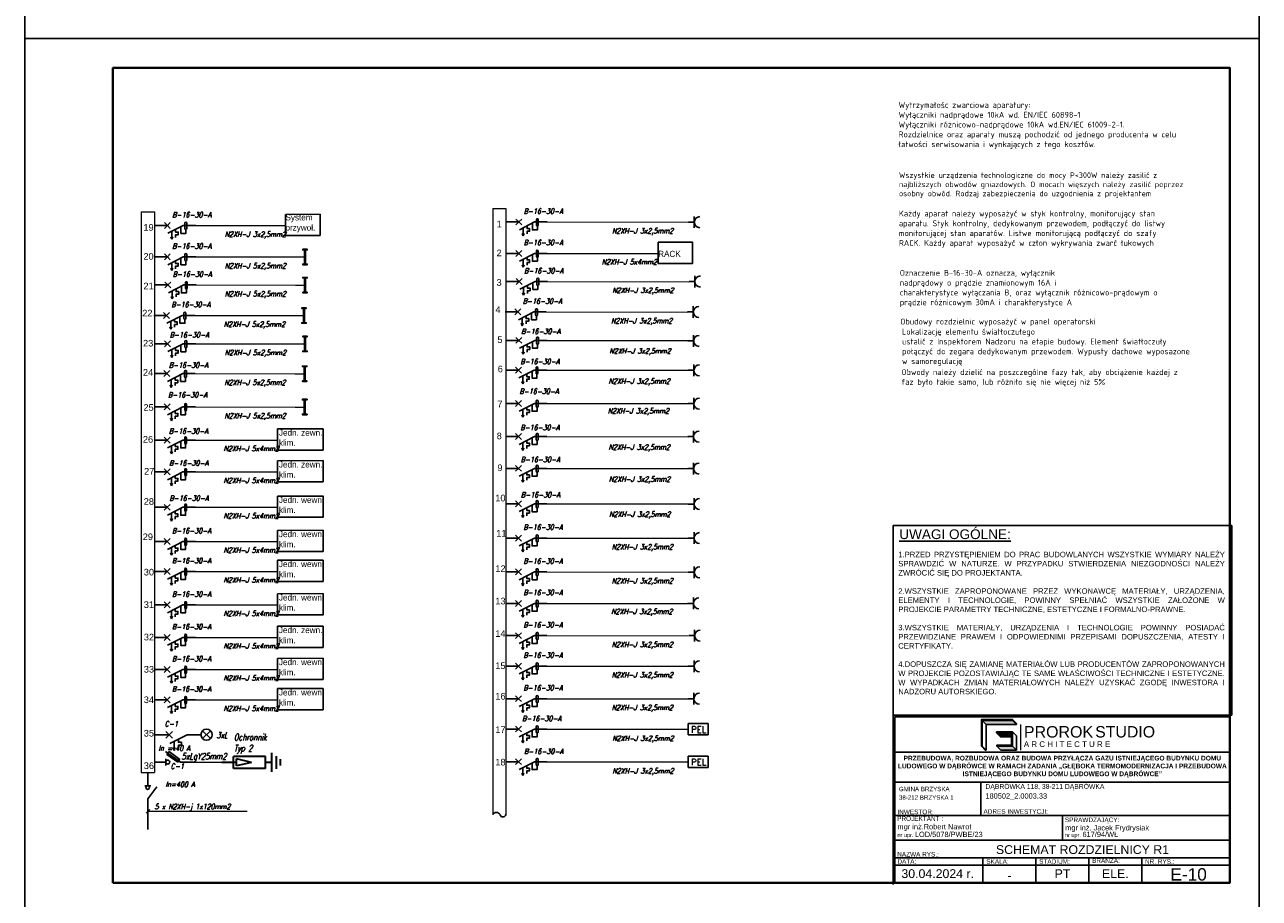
# Model space of a CAD drawing. Header units: millimetres. Extents: x 22250 to 51280, y -5012 to 7692.
# Tile 2 of 183: x 22250 to 24350, y 4745 to 6230. Entities that reach past the tile are written whole.
import ezdxf

# ---------------------------------------------------------------- set-up
doc = ezdxf.new("R2010")
doc.units = ezdxf.units.MM
for name, color, linetype in [('-RAMKI', 250, 'Continuous'), ('E_Gniazda', 1, 'Continuous'), ('E_opisy_k', 94, 'Continuous'), ('E_Wlaczniki', 3, 'Continuous'), ('el - r opisy', 100, 'Continuous'), ('el - r schemat', 7, 'Continuous'), ('el - rozdzielnice schemat', 7, 'Continuous')]:
    doc.layers.add(name, color=color, linetype=linetype)
doc.layers.add('1', color=7, linetype='Continuous', lineweight=25)
doc.styles.add('CGothic', font='GOTHIC.TTF')
doc.styles.add('el', font='simplex.shx', dxfattribs={"width": 0.75, "oblique": 15})
doc.styles.add('romans', font='romans.shx')
doc.styles.add('simplex', font='isocpeur.ttf')
doc.styles.get("Standard").update_dxf_attribs({"font": 'arial.ttf'})
doc.styles.add('UNIFORM 1_100', font='GOTHIC.TTF', dxfattribs={"height": 15})

# ---------------------------------------------------------------- blocks, each defined once
blk = doc.blocks.new('el - wylacznik roznicowonadpradowy')
at = {"ltscale": 0.005}
for p, q in [((0, 0), (47.7, 0)), ((49.8, -29.5), (107.7, 0)), ((107.7, 0), (154.9, 0)), ((64.3, -52.1), (60.4, -42.9)), ((64.3, -52.1), (64.3, -22.1)), ((64.3, -52.1), (68.1, -42.9))]:
    blk.add_line(p, q, dxfattribs=at)
for points in [[(36.6, -11.1), (47.7, 0), (58.8, 11.1)], [(58.8, -11.1), (47.7, 0), (36.6, 11.1)], [(78.8, -44.8), (78.8, -34.8), (88.8, -34.8), (88.8, -24.8), (78.8, -24.8), (78.8, -14.8)]]:
    blk.add_lwpolyline(points, dxfattribs=at)
blk.add_lwpolyline([(121.4, 9.1), (121.4, -1.3), (121.4, -11.6, -0.921678), (114.1, -11), (114.1, -1.3), (114.1, 8.5, -0.921678)], format="xyb", close=True)
blk.add_lwpolyline([(99.1, -4.4), (99.1, -29.8), (117.8, -29.8), (117.8, -14.7)])
blk = doc.blocks.new('REGINA_gw')
for p, q in [((0, 0), (21.4, 0)), ((21.4, 0), (21.4, 21.4)), ((21.4, 0), (21.4, -21.4))]:
    blk.add_line(p, q)
blk.add_arc((41.7, 0), 20.3, 90, 270)
at = {"style": 'romans'}
for tag, p, flags in [('PRODUCENT', (74.5, 88.8), 9), ('SERIA', (74.5, 63.3), 9), ('NAZWA', (74.5, 39.5), 9), ('PODZESPOL_NR_KAT1', (74.5, 18.3), 11), ('PODZESPOL_NR_KAT2', (74.5, -4.5), 11)]:
    blk.add_attdef(tag, p, '', height=15, dxfattribs=dict(at, flags=flags))
blk = doc.blocks.new('*U942')
for p, q in [((-1, 5.26), (-1, 1)), ((-1, 3), (-1, 4))]:
    blk.add_line(p, q)
blk.add_lwpolyline([(-42, 0), (0, 0), (0, 29.7), (-42, 29.7)], close=True)
at = {"lineweight": 40}
blk.add_lwpolyline([(-39, 1), (-1, 1), (-1, 28.7), (-39, 28.7)], close=True, dxfattribs=at)
blk = doc.blocks.new('LOGO_PROROK')
h = blk.add_hatch(color=256)
h.dxf.hatch_style = 1
h.paths.add_polyline_path([(302, 572), (302, 588), (35, 588), (35, 121), (52, 121), (52, 572)])
h = blk.add_hatch(color=117)
h.dxf.hatch_style = 1
h.paths.add_polyline_path([(52, 572), (122, 502), (388, 502), (318, 572)])
h = blk.add_hatch(color=256)
h.dxf.hatch_style = 1
h.paths.add_polyline_path([(302, 588), (302, 572), (318, 572), (585, 572), (585, 588)])
h.paths.add_polyline_path([(585, 121), (585, 369), (302, 369), (302, 352), (568, 352), (568, 137), (310, 137), (310, 121)])
h = blk.add_hatch(color=117)
h.dxf.hatch_style = 1
h.paths.add_polyline_path([(318, 572), (388, 502), (655, 502), (585, 572)])
h = blk.add_hatch(color=256)
h.dxf.hatch_style = 1
h.paths.add_polyline_path([(585, 588), (585, 572), (655, 502), (655, 518)])
h = blk.add_hatch(color=117)
h.dxf.hatch_style = 1
h.paths.add_polyline_path([(568, 352), (302, 352), (372, 282), (568, 282)])
h = blk.add_hatch(color=117)
h.dxf.hatch_style = 1
h.paths.add_polyline_path([(52, 121), (35, 121), (105, 51), (122, 51)])
h = blk.add_hatch(color=117)
h.dxf.hatch_style = 1
h.paths.add_polyline_path([(655, 51), (585, 121), (310, 121), (380, 51)])
for p, q in [((52, 572), (122, 502)), ((122, 502), (388, 502)), ((122, 502), (122, 51)), ((302, 572), (302, 588)), ((388, 502), (655, 502)), ((585, 588), (655, 518)), ((585, 572), (655, 502)), ((655, 502), (655, 518)), ((302, 369), (302, 352)), ((459, 369), (302, 369)), ((302, 352), (372, 282)), ((459, 352), (302, 352)), ((372, 282), (568, 282)), ((585, 369), (655, 299)), ((655, 51), (655, 299)), ((35, 121), (105, 51)), ((52, 121), (122, 51)), ((122, 51), (105, 51)), ((310, 121), (380, 51)), ((380, 51), (655, 51)), ((585, 121), (655, 51))]:
    blk.add_line(p, q)
at = {"lineweight": 20}
blk.add_line((724, 502), (724, 51), dxfattribs=at)
for points in [[(318, 572), (302, 572), (302, 572), (52, 572), (52, 121), (35, 121), (35, 588), (585, 588), (585, 572), (318, 572)], [(568, 352), (459, 352), (459, 369), (585, 369), (585, 121), (310, 121), (310, 137), (568, 137)]]:
    blk.add_lwpolyline(points, close=True)
at = {"insert": (784, 472), "char_height": 201.4, "attachment_point": 1}
blk.add_mtext_dynamic_manual_height_columns('PROROK', width=3506.2, gutter_width=10.9, heights=[0], dxfattribs=at)
at = {"color": 117, "insert": (2039, 472), "char_height": 200, "attachment_point": 1}
blk.add_mtext_dynamic_manual_height_columns('STUDIO', width=3506.2, gutter_width=10.9, heights=[0], dxfattribs=at)
at = {"lineweight": 20, "insert": (784, 204), "char_height": 100, "attachment_point": 1}
blk.add_mtext_dynamic_manual_height_columns('A R C H I T E C T U R E', width=3506.2, gutter_width=10.9, heights=[0], dxfattribs=at)
blk = doc.blocks.new('RAMKA1')
for p, q in [((598.49, 580.51), (693.49, 580.51)), ((598.49, 572.05), (693.49, 572.05)), ((622.87, 562.55), (622.87, 572.05)), ((598.49, 562.55), (693.49, 562.55)), ((645.99, 562.55), (645.99, 555.55)), ((598.49, 555.55), (693.49, 555.55)), ((598.49, 550.55), (693.49, 550.55)), ((623.49, 550.55), (623.49, 543.55)), ((638.49, 550.55), (638.49, 543.55)), ((653.49, 550.55), (653.49, 543.55)), ((668.49, 550.55), (668.49, 543.55)), ((598.49, 548.55), (693.49, 548.55))]:
    blk.add_line(p, q)
for points in [[(597.99, 591.01), (693.99, 591.01), (693.99, 644.74), (597.99, 644.74)], [(598.49, 543.55), (598.49, 590.51), (693.49, 590.51), (693.49, 543.55)]]:
    blk.add_lwpolyline(points, close=True)
blk.add_lwpolyline([(597.99, 543.05), (597.99, 591.01), (693.99, 591.01)])
at = {"xscale": 0.01609849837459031, "yscale": 0.01609849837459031, "zscale": 0.01609849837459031}
blk.add_blockref('LOGO_PROROK', (622.46, 580.31), dxfattribs=at)
at = {"layer": '-RAMKI', "attachment_point": 1}
for s, insert, char_height, width, style in [('{\\fArial|b0|i0|c0|p34;\\LUWAGI OGÓLNE:}', (599.76, 643.65), 2.7519, 86.4064, 'CGothic'), ('\\pxqj;{\\fArial|b0|i0|c238|p34;\\W1;1.PRZED PRZYSTĘPIENIEM DO PRAC BUDOWLANYCH WSZYSTKIE WYMIARY NALEŻY SPRAWDZIĆ W NATURZE. W PRZYPADKU STWIERDZENIA NIEZGODNOŚCI NALEŻY ZWRÓCIĆ SIĘ DO PROJEKTANTA.\\P\\P2.WSZYSTKIE ZAPROPONOWANE PRZEZ WYKONAWCĘ MATERIAŁY, URZĄDZENIA, ELEMENTY I TECHNOLOGIE, POWINNY SPEŁNIAĆ WSZYSTKIE ZAŁOŻONE W PROJEKCIE PARAMETRY TECHNICZNE, ESTETYCZNE I FORMALNO-PRAWNE.\\P\\P3.WSZYSTKIE MATERIAŁY, URZĄDZENIA I TECHNOLOGIE POWINNY POSIADAĆ PRZEWIDZIANE PRAWEM I ODPOWIEDNIMI PRZEPISAMI DOPUSZCZENIA, ATESTY I CERTYFIKATY.\\P\\P4.DOPUSZCZA SIĘ ZAMIANĘ MATERIAŁÓW LUB PRODUCENTÓW ZAPROPONOWANYCH W PROJEKCIE POZOSTAWIAJĄC TE SAME WŁAŚCIWOŚCI TECHNICZNE I ESTETYCZNE. W WYPADKACH ZMIAN MATERIAŁOWYCH NALEŻY UZYSKAĆ ZGODĘ INWESTORA I NADZORU AUTORSKIEGO.}', (599.47, 637.3), 1.55283, 92.3017, 'romans')]:
    blk.add_mtext(s, dxfattribs=dict(at, insert=insert, char_height=char_height, width=width, style=style))
for s, width, heights, insert, char_height, attachment_point in [('\\pxsm1;{\\fArial|b1|i0|c238|p34;PRZEBUDOWA, ROZBUDOWA ORAZ BUDOWA PRZYŁĄCZA GAZU ISTNIEJĄCEGO BUDYNKU DOMU LUDOWEGO W DĄBRÓWCE W RAMACH ZADANIA „GŁĘBOKA TERMOMODERNIZACJA I PRZEBUDOWA ISTNIEJĄCEGO BUDYNKU DOMU LUDOWEGO W DĄBRÓWCE”}', 95, [24.29], (645.99, 579.5), 1.33333, 2), ('\\pxa0.25,sm1.15;{\\H0.83333x;GMINA BRZYSKA\\P\\pa0,s*;38-212 BRZYSKA 1}', 46.9954, [0], (599.66, 570.71), 1.5, 1), ('\\pxa0.25,sm1.15;{\\H0.91667x;DĄBRÓWKA 118, 38-211 DĄBRÓWKA}\\P\\pa0,s*;180502_2.0003.33', 68.3598, [0], (624.18, 571.5), 1.5, 1), ('INWESTOR:', 28.4215, [0], (599.23, 564.25), 1.3, 1), ('ADRES INWESTYCJI:', 28.4215, [0], (623.63, 564.36), 1.3, 1), ('PROJEKTANT :', 28.4215, [0], (599.17, 562.35), 1.3, 1), ('mgr inż.Robert Nawrot', 32.615, [0], (599.24, 560.16), 1.5, 1), ('SPRAWDZAJĄCY:', 28.4215, [0], (646.71, 562), 1.3, 1), ('mgr inż. Jacek Frydrysiak', 28.4215, [0], (646.81, 559.85), 1.5, 1), ('\\pxa0.58333,sm1.15;{\\H0.75x;nr upr. }LOD/5078/PWBE/23', 47.9358, [0], (599.21, 557.98), 1.5, 1), ('\\pxa0.58333,sm1.15;{\\H0.75x;nr upr. }617/94/WŁ', 47.9358, [0], (646.71, 557.98), 1.5, 1), ('NAZWA RYS.:', 28.4215, [0], (599.18, 552.25), 1.3, 1), ('DATA:', 28.4215, [0], (599.23, 550.2), 1.3, 1), ('SKALA:', 28.4215, [0], (624.42, 550.2), 1.3, 1), ('STADIUM:', 28.4215, [0], (639.42, 550.2), 1.3, 1), ('BRANŻA:', 28.4215, [0], (654.42, 550.44), 1.3, 1), ('NR. RYS.:', 28.4215, [0], (669.42, 550.2), 1.3, 1), ('30.04.2024 r.', 28.4215, [0], (610.65, 546.09), 2.5, 5), ('PT', 28.4215, [0], (646.04, 546.09), 2.5, 5), ('\\pxqc;ELE.', 15, [5], (661, 546.1), 2.5, 5)]:
    blk.add_mtext_dynamic_manual_height_columns(s, width=width, gutter_width=12.5, heights=heights, dxfattribs=dict(insert=insert, char_height=char_height, attachment_point=attachment_point))
blk = doc.blocks.new('*U944')
for p, q in [((-1, 5.26), (-1, 1)), ((-1, 3), (-1, 4))]:
    blk.add_line(p, q)
blk.add_lwpolyline([(-42, 0), (0, 0), (0, 29.7), (-42, 29.7)], close=True)
at = {"lineweight": 40}
blk.add_lwpolyline([(-39, 1), (-1, 1), (-1, 28.7), (-39, 28.7)], close=True, dxfattribs=at)
blk = doc.blocks.new('el - swietlowka')
h = blk.add_hatch(color=256)
h.paths.add_polyline_path([(0, 0), (-25.5, 0), (-25.5, -7.5), (-23.7, -7.5), (-23.7, -1.7), (0, -1.7)])
h.paths.add_polyline_path([(0, 1.7), (-23.7, 1.7), (-23.7, 7.5), (-25.5, 7.5), (-25.5, 0), (0, 0)])
h.paths.add_polyline_path([(25.5, 7.5), (23.7, 7.5), (23.7, 1.7), (0, 1.7), (0, 0), (25.5, 0)])
h.paths.add_polyline_path([(25.5, 0), (0, 0), (0, -1.7), (23.7, -1.7), (23.7, -7.5), (25.5, -7.5)])
for points in [[(0, 1.7), (-23.7, 1.7), (-23.7, 7.5), (-25.5, 7.5), (-25.5, 0), (0, 0), (0, 1.7)], [(0, -1.7), (-23.7, -1.7), (-23.7, -7.5), (-25.5, -7.5), (-25.5, 0), (0, 0), (0, -1.7)], [(0, 1.7), (23.7, 1.7), (23.7, 7.5), (25.5, 7.5), (25.5, 0), (0, 0), (0, 1.7)], [(0, -1.7), (23.7, -1.7), (23.7, -7.5), (25.5, -7.5), (25.5, 0), (0, 0), (0, -1.7)]]:
    blk.add_lwpolyline(points)
blk = doc.blocks.new('el - lampka')
at = {"layer": 'el - r schemat'}
for p, q in [((13.2, 13.2), (-13.2, -13.2)), ((-13.2, 13.2), (13.2, -13.2))]:
    blk.add_line(p, q, dxfattribs=at)
at = {"layer": 'el - r schemat', "linetype": 'Continuous'}
blk.add_circle((0, 0), 18.7, dxfattribs=at)
blk = doc.blocks.new('el - rozlacznik izolacyjny')
at = {"ltscale": 0.005}
blk.add_line((0, 0), (0, -41.6), dxfattribs=at)
for p, q in [((28.5, -45.5), (-0.7, -86.5)), ((28.5, -45.5), (39.5, -54)), ((-0.7, -86.5), (10.3, -95)), ((39.5, -54), (10.3, -95))]:
    blk.add_line(p, q)
for points in [[(-12.3, -41.6), (0, -41.6), (12.3, -41.6)], [(40, -40.6), (0, -96.7), (0, -143.9)]]:
    blk.add_lwpolyline(points, dxfattribs=at)
blk.add_circle((0, -49.1), 7.53, dxfattribs=at)
blk = doc.blocks.new('wylacznik nadpradowy')
at = {"ltscale": 0.005}
for p, q in [((0, 0), (47.7, 0)), ((49.8, -29.5), (107.7, 0)), ((107.7, 0), (154.9, 0)), ((64.3, -52.1), (64.3, -22.1)), ((64.3, -52.1), (60.4, -42.9)), ((64.3, -52.1), (68.1, -42.9))]:
    blk.add_line(p, q, dxfattribs=at)
for points in [[(36.6, -11.1), (47.7, 0), (58.8, 11.1)], [(58.8, -11.1), (47.7, 0), (36.6, 11.1)], [(78.8, -44.8), (78.8, -34.8), (88.8, -34.8), (88.8, -24.8), (78.8, -24.8), (78.8, -14.8)]]:
    blk.add_lwpolyline(points, dxfattribs=at)

msp = doc.modelspace()

# ---------------------------------------------------------------- linework, layer by layer
at = {"elevation": 0}
for points in [[(22693.8, 5908), (22752.6, 5908.1), (22752.6, 5872.1), (22693.8, 5872)], [(23327.7, 5860.6), (23386.4, 5860.7), (23386.4, 5824.7), (23327.7, 5824.6)], [(22680.4, 5543.3), (22757.8, 5543.3), (22757.8, 5507.3), (22680.4, 5507.2)], [(22680.4, 5489.2), (22757.8, 5489.3), (22757.8, 5453.3), (22680.4, 5453.2)], [(22680.4, 5429), (22757.8, 5429.1), (22757.8, 5393), (22680.4, 5393)], [(22680.4, 5370.8), (22757.8, 5370.9), (22757.8, 5334.8), (22680.4, 5334.8)], [(22680.4, 5319.9), (22757.8, 5320), (22757.8, 5284), (22680.4, 5283.9)], [(22680.4, 5263.1), (22757.8, 5263.2), (22757.8, 5227.1), (22680.4, 5227.1)], [(22680.4, 5207.7), (22757.8, 5207.8), (22757.8, 5171.7), (22680.4, 5171.7)], [(22680.4, 5153.2), (22757.8, 5153.3), (22757.8, 5117.3), (22680.4, 5117.2)], [(22680.4, 5101.7), (22757.8, 5101.8), (22757.8, 5065.8), (22680.4, 5065.7)]]:
    msp.add_lwpolyline(points, close=True, dxfattribs=at)
at = {"layer": '1', "lineweight": 35}
for p, q in [((22605.6, 4966.2), (22605.6, 4986.5)), ((22659.6, 4986.5), (22605.6, 4986.5)), ((22636, 4976.4), (22610.3, 4982.3)), ((22610.3, 4970.4), (22610.3, 4982.3)), ((22659.6, 4966.2), (22659.6, 4986.5)), ((22670.4, 4960.2), (22670.4, 4992.6)), ((22678.5, 4965.5), (22678.5, 4987.1)), ((22685.5, 4971.2), (22685.5, 4982)), ((22610.3, 4976.4), (22585.3, 4976.4)), ((22659.6, 4966.2), (22605.6, 4966.2)), ((22636, 4976.4), (22610.3, 4970.4)), ((22670.4, 4976.4), (22659.6, 4976.4))]:
    msp.add_line(p, q, dxfattribs=at)
at = {"layer": 'E_Gniazda', "color": 1, "linetype": 'ByBlock', "lineweight": -3, "ltscale": 20}
for p, q in [((23412.6, 5042.6), (23378.9, 5042.6)), ((23412.6, 5023.1), (23412.6, 5042.6)), ((23412.6, 5023.1), (23378.9, 5023.1)), ((23412.6, 4987.1), (23378.9, 4987.1)), ((23412.6, 4967.6), (23412.6, 4987.1)), ((23412.6, 4967.6), (23378.9, 4967.6))]:
    msp.add_line(p, q, dxfattribs=at)
at = {"layer": 'E_Gniazda', "color": 0}
for p, q in [((22459.7, 4959), (22459.7, 4936.8)), ((22454.6, 4936.8), (22464.9, 4936.8)), ((22475.2, 4934.8), (22459.7, 4914.7)), ((22459.7, 4914.7), (22459.7, 4894.6))]:
    msp.add_line(p, q, dxfattribs=at)
at = {"layer": 'E_Gniazda', "color": 1}
msp.add_line((22459.7, 4936.8), (22454.6, 4936.8), dxfattribs=at)
at = {"layer": 'E_Gniazda', "elevation": 0}
for points in [[(23378.9, 5023.1), (23378.9, 5042.6)], [(23378.9, 4967.6), (23378.9, 4987.1)]]:
    msp.add_lwpolyline(points, dxfattribs=at)
at = {"layer": 'E_Gniazda', "color": 0}
msp.add_circle((22459.4, 4933.7), 3.13, dxfattribs=at)
at = {"layer": 'E_Wlaczniki', "color": 0, "linetype": 'ByBlock', "lineweight": 9, "ltscale": 500}
for p, q in [((22448.5, 5912.1), (22471, 5912.1)), ((23046.3, 5918), (23068.8, 5918)), ((22448.5, 4959), (22471, 4959))]:
    msp.add_line(p, q, dxfattribs=at)
at = {"layer": 'el - r schemat', "lineweight": 0}
for p, q in [((22448.5, 5912.1), (22448.2, 4959)), ((22471, 5912.1), (22471, 4959)), ((23046.3, 5918), (23046.3, 4887.5)), ((23068.8, 5918), (23068.8, 4887.5)), ((22541.1, 5889), (22693.8, 5888.9)), ((23138.9, 5895), (23379.3, 5894.7)), ((23138.9, 5841.6), (23327.7, 5841.5)), ((22541.1, 5835.7), (22710.6, 5835.5)), ((22710.6, 5835.5), (22727, 5835.5)), ((22541.1, 5787.9), (22710.6, 5787.7)), ((22710.6, 5787.7), (22727, 5787.7)), ((23139.7, 5793.8), (23380.1, 5793.5)), ((22539.5, 5736.2), (22709.1, 5736)), ((22709.1, 5736), (22725.4, 5736)), ((23137.4, 5742.1), (23377.7, 5741.8)), ((23139.1, 5693.8), (23379.4, 5693.5)), ((22541.2, 5687.9), (22710.8, 5687.7)), ((22710.8, 5687.7), (22727.1, 5687.7)), ((22540.4, 5637.3), (22710, 5637.1)), ((22710, 5637.1), (22726.4, 5637.1)), ((23138.3, 5643.2), (23378.6, 5643)), ((23138.5, 5586.6), (23378.9, 5586.4)), ((22540.7, 5580.7), (22710.2, 5580.5)), ((22710.2, 5580.5), (22726.6, 5580.5)), ((22540.7, 5524.3), (22680.4, 5524.3)), ((23138.5, 5530.2), (23378.9, 5529.9)), ((22540.7, 5470.2), (22680.4, 5470.2)), ((23138.5, 5476.2), (23378.9, 5475.9)), ((22540.7, 5410), (22680.4, 5410)), ((23138.5, 5415.9), (23378.9, 5415.7)), ((23138.5, 5357.7), (23378.9, 5357.4)), ((22540.7, 5351.8), (22680.4, 5351.8)), ((22540.7, 5300.9), (22680.4, 5300.9)), ((23138.5, 5300.2), (23378.9, 5299.9)), ((22540.7, 5244.1), (22680.4, 5244.1)), ((23138.5, 5246.6), (23378.9, 5246.3)), ((22540.7, 5188.7), (22680.4, 5188.7)), ((23138.5, 5191.8), (23378.9, 5191.5)), ((22540.7, 5134.3), (22680.4, 5134.3)), ((23138.5, 5140.1), (23378.9, 5139.8)), ((22540.7, 5082.7), (22680.4, 5082.7)), ((23138.5, 5084.6), (23378.9, 5084.3)), ((23138.5, 5033.1), (23378.9, 5032.8)), ((23138.5, 4977.6), (23378.9, 4977.3)), ((22525.4, 4976.9), (22605.6, 4976.6))]:
    msp.add_line(p, q, dxfattribs=at)
at = {"layer": 'el - r schemat', "linetype": 'ByBlock'}
for centre, radius, start, end in [((23052.5, 4884.2), 7.05, 28.3017, 151.6983), ((23063.8, 4888.8), 5.21, 194.4871, 346.0821)]:
    msp.add_arc(centre, radius, start, end, dxfattribs=at)
at = {"layer": 'el - rozdzielnice schemat', "color": 3, "lineweight": 20}
for p, q in [((22456.8, 4890.3), (22462.9, 4896.3)), ((22459.9, 4893.3), (22628.6, 4893.3))]:
    msp.add_line(p, q, dxfattribs=at)
at = {"layer": 'el - rozdzielnice schemat', "color": 0, "lineweight": -3}
msp.add_line((22459.7, 4894.6), (22459.7, 4862.1), dxfattribs=at)

# ---------------------------------------------------------------- block references
for name, p, xscale, yscale, zscale in [('*U944', (24350.2, 6206.9), 50, 50, 50), ('*U942', (24350.2, 4721.9), 50, 50, 50), ('RAMKA1', (20139.3, 1510.6), 6, 6, 6)]:
    msp.add_blockref(name, p, dxfattribs=dict(xscale=xscale, yscale=yscale, zscale=zscale))
at = {"layer": 'el - r schemat', "linetype": 'Continuous', "lineweight": 0, "xscale": 0.4630500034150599, "yscale": 0.4630500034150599, "zscale": 0.1157625, "rotation": 359.9975460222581}
for p in [(23379.3, 5894.7), (23380.3, 5793.8), (23377.6, 5742), (23378.1, 5692.9), (23378.6, 5642.9), (23378.6, 5586.3), (23378, 5530.1), (23378.1, 5475.9), (23378.9, 5415.5), (23378.9, 5357.6), (23379.2, 5299.6), (23377.8, 5246.7), (23379.9, 5191.8), (23378.8, 5139.8), (23378.6, 5084.6)]:
    msp.add_blockref('REGINA_gw', p, dxfattribs=at)
at = {"layer": 'el - r schemat', "lineweight": 0}
for name, p, xscale, yscale, zscale in [('el - wylacznik roznicowonadpradowy', (22471.4, 5889), 0.45, 0.45, 0.45), ('el - wylacznik roznicowonadpradowy', (23069.2, 5895), 0.45, 0.45, 0.45), ('el - wylacznik roznicowonadpradowy', (22471.4, 5835.7), 0.45, 0.45, 0.45), ('el - wylacznik roznicowonadpradowy', (23069.2, 5841.6), 0.45, 0.45, 0.45), ('el - wylacznik roznicowonadpradowy', (23070, 5793.8), 0.45, 0.45, 0.45), ('el - wylacznik roznicowonadpradowy', (22472.2, 5787.9), 0.45, 0.45, 0.45), ('el - wylacznik roznicowonadpradowy', (22469.8, 5736.2), 0.45, 0.45, 0.45), ('el - wylacznik roznicowonadpradowy', (23067.7, 5742.1), 0.45, 0.45, 0.45), ('el - wylacznik roznicowonadpradowy', (22471.5, 5687.9), 0.45, 0.45, 0.45), ('el - wylacznik roznicowonadpradowy', (23069.4, 5693.8), 0.45, 0.45, 0.45), ('el - wylacznik roznicowonadpradowy', (22470.7, 5637.3), 0.45, 0.45, 0.45), ('el - wylacznik roznicowonadpradowy', (23068.6, 5643.2), 0.45, 0.45, 0.45), ('el - wylacznik roznicowonadpradowy', (22471, 5580.7), 0.45, 0.45, 0.45), ('el - wylacznik roznicowonadpradowy', (23068.8, 5586.6), 0.45, 0.45, 0.45), ('el - wylacznik roznicowonadpradowy', (22471, 5524.3), 0.45, 0.45, 0.45), ('el - wylacznik roznicowonadpradowy', (23068.8, 5530.2), 0.45, 0.45, 0.45), ('el - wylacznik roznicowonadpradowy', (23068.8, 5476.2), 0.45, 0.45, 0.45), ('el - wylacznik roznicowonadpradowy', (22471, 5470.2), 0.45, 0.45, 0.45), ('el - wylacznik roznicowonadpradowy', (23068.8, 5415.9), 0.45, 0.45, 0.45), ('el - wylacznik roznicowonadpradowy', (22471, 5410), 0.45, 0.45, 0.45), ('el - wylacznik roznicowonadpradowy', (22471, 5351.8), 0.45, 0.45, 0.45), ('el - wylacznik roznicowonadpradowy', (23068.8, 5357.7), 0.45, 0.45, 0.45), ('el - wylacznik roznicowonadpradowy', (22471, 5300.9), 0.45, 0.45, 0.45), ('el - wylacznik roznicowonadpradowy', (23068.8, 5300.2), 0.45, 0.45, 0.45), ('el - wylacznik roznicowonadpradowy', (23068.8, 5246.6), 0.45, 0.45, 0.45), ('el - wylacznik roznicowonadpradowy', (22471, 5244.1), 0.45, 0.45, 0.45), ('el - wylacznik roznicowonadpradowy', (22471, 5188.7), 0.45, 0.45, 0.45), ('el - wylacznik roznicowonadpradowy', (23068.8, 5191.8), 0.45, 0.45, 0.45), ('el - wylacznik roznicowonadpradowy', (23068.8, 5140.1), 0.45, 0.45, 0.45), ('el - wylacznik roznicowonadpradowy', (22471, 5134.3), 0.45, 0.45, 0.45), ('el - wylacznik roznicowonadpradowy', (22471, 5082.7), 0.45, 0.45, 0.45), ('el - wylacznik roznicowonadpradowy', (23068.8, 5084.6), 0.45, 0.45, 0.45), ('wylacznik nadpradowy', (22471.6, 5023.4), 0.510299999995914, 0.510299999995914, 0.510299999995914), ('el - lampka', (22559.5, 5023.5), 0.510299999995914, 0.510299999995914, 0.510299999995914), ('el - wylacznik roznicowonadpradowy', (23068.8, 5033.1), 0.45, 0.45, 0.45), ('el - wylacznik roznicowonadpradowy', (23068.8, 4977.6), 0.45, 0.45, 0.45)]:
    msp.add_blockref(name, p, dxfattribs=dict(at, xscale=xscale, yscale=yscale, zscale=zscale))
at = {"layer": 'el - r schemat', "lineweight": 0, "rotation": 90}
for name, p, xscale, yscale, zscale in [('el - swietlowka', (22727, 5835.5), 0.5125781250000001, 0.5125781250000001, 0.5125781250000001), ('el - swietlowka', (22727, 5787.7), 0.5125781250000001, 0.5125781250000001, 0.5125781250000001), ('el - swietlowka', (22725.4, 5736), 0.5125781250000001, 0.5125781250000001, 0.5125781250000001), ('el - swietlowka', (22727.1, 5687.7), 0.5125781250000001, 0.5125781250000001, 0.5125781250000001), ('el - swietlowka', (22726.4, 5637.1), 0.5125781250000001, 0.5125781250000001, 0.5125781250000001), ('el - swietlowka', (22726.6, 5580.5), 0.5125781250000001, 0.5125781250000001, 0.5125781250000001), ('el - rozlacznik izolacyjny', (22471.6, 4976.9), 0.45, 0.45, 0.45)]:
    msp.add_blockref(name, p, dxfattribs=dict(at, xscale=xscale, yscale=yscale, zscale=zscale))

# ---------------------------------------------------------------- texts
at = {"char_height": 10.35, "attachment_point": 1, "style": 'UNIFORM 1_100'}
for s, width, insert in [('System przywoł.', 0.822, (22693.8, 5908)), ('RACK', 0.822, (23327.7, 5846)), ('Jedn. zewn. klim.', 77.216, (22682.7, 5542.1)), ('Jedn. zewn. klim.', 77.216, (22682.7, 5488)), ('Jedn. wewn. klim.', 82.689, (22682.7, 5427.8)), ('Jedn. wewn. klim.', 82.689, (22682.7, 5369.6)), ('Jedn. wewn. klim.', 82.689, (22682.7, 5318.7)), ('Jedn. wewn. klim.', 82.689, (22682.7, 5261.9)), ('Jedn. zewn. klim.', 77.216, (22682.7, 5206.5)), ('Jedn. wewn. klim.', 82.689, (22682.7, 5152)), ('Jedn. wewn. klim.', 82.689, (22682.7, 5100.5))]:
    msp.add_mtext_dynamic_manual_height_columns(s, width=width, gutter_width=0.338, heights=[0], dxfattribs=dict(at, insert=insert))
at = {"width": 983.715, "attachment_point": 1}
for s, insert, char_height in [('19', (22452.1, 5891.3), 11.25), ('1', (23052.9, 5897.3), 11.2), ('20', (22452.1, 5842.1), 11.25), ('2', (23052.9, 5848.1), 11.2), ('3', (23052.9, 5797.8), 11.2), ('21', (22452.1, 5791.9), 11.25), ('22', (22450.1, 5745.7), 11.25), ('4', (23050.9, 5751.7), 11.2), ('23', (22451.5, 5694.6), 11.25), ('5', (23054.3, 5700.5), 11.2), ('6', (23054.9, 5650.8), 11.2), ('24', (22451.3, 5644.9), 11.25), ('7', (23054.2, 5591.3), 11.2), ('25', (22452.1, 5585.4), 11.25), ('26', (22451.2, 5531.1), 11.25), ('{\\Ftxt|c238;8}', (23053.3, 5537), 11.25), ('{\\Ftxt|c238;9}', (23054.5, 5482.8), 11.25), ('27', (22453.3, 5476.9), 11.25), ('28', (22452.7, 5425.5), 11.25), ('10', (23050.6, 5431.4), 11.25), ('29', (22451, 5365.5), 11.25), ('11', (23052.3, 5371.4), 11.25), ('30', (22452.8, 5305.4), 11.25), ('12', (23050.7, 5311.3), 11.25), ('31', (22452.8, 5250.2), 11.25), ('13', (23050.7, 5256.2), 11.25), ('32', (22452.8, 5195), 11.25), ('14', (23050.7, 5201), 11.25), ('15', (23050.7, 5146.3), 11.25), ('33', (22452.8, 5140.3), 11.25), ('34', (22452.8, 5088.4), 11.25), ('16', (23050.7, 5094.4), 11.25), ('35', (22452.8, 5031.6), 11.25), ('17', (23050.7, 5037.6), 11.25), ('18', (23050.7, 4982.4), 11.25), ('36', (22452.8, 4976.4), 11.25)]:
    msp.add_mtext(s, dxfattribs=dict(at, insert=insert, char_height=char_height))
at = {"attachment_point": 5}
for s, width, heights, insert, char_height in [('SCHEMAT ROZDZIELNICY R1', 570, [7], (24049.5, 4828), 15), ('E-10', 170.529, [0], (24230, 4785.9), 21), ('-', 170.529, [0], (23925.6, 4784), 15)]:
    msp.add_mtext_dynamic_manual_height_columns(s, width=width, gutter_width=75, heights=heights, dxfattribs=dict(at, insert=insert, char_height=char_height))
at = {"layer": 'E_Gniazda', "char_height": 10.8, "width": 28.738, "attachment_point": 1, "rotation": 359.9654}
for insert in [(23383.5, 5037.7), (23383.5, 4982.2)]:
    msp.add_mtext('{\\Fsimplex|c0;PEL}', dxfattribs=dict(at, insert=insert))
at = {"layer": 'E_opisy_k', "linetype": 'ByBlock', "attachment_point": 1, "style": 'simplex'}
for s, width, gutter_width, insert, char_height in [('Wytrzymałośc zwarciowa aparatury:\\PWyłączniki nadprądowe 10kA wd. EN/IEC 60898-1\\PWyłączniki różnicowo-nadprądowe 10kA wd.EN/IEC 61009-2-1.\\PRozdzielnice oraz aparaty muszą pochodzić od jednego producenta w celu łatwości serwisowania i wynkających z tego kosztów.', 482.299, 0.025, (23736.6, 6098.9), 10), ('Wszystkie urządzenia technologiczne do mocy P<300W należy zasilić z najbliższych obwodów gniazdowych. O mocach więszych należy zasilić poprzez osobny obwód. Rodzaj zabezpieczenia do uzgodnienia z projektantem', 481.663, 0.025, (23737.3, 5979.3), 9.36), ('Każdy aparat należy wyposażyć w styk kontrolny, monitorujący stan aparatu. Styk kontrolny, dedykowanym przewodem, podłączyć do listwy monitorującej stan aparatów. Listwe monitorującą podłączyć do szafy RACK. Każdy aparat wyposażyć w człon wykrywania zwarć łukowych', 463.793, 0.025, (23737.2, 5914.4), 10), ('Oznaczenie B-16-30-A oznacza, wyłącznik\\Pnadprądowy o prądzie znamionowym 16A i\\Pcharakterystyce wyłączania B, oraz wyłącznik różnicowo-prądowym o prądzie różnicowym 30mA i charakterystyce A', 469.458, 0.025, (23738.7, 5813.5), 10), ('Obudowy rozdzielnic wyposażyć w panel operatorski', 415.315, 0.025, (23739.5, 5730.8), 10), ('Lokalizację elementu światłoczułego\\Pustalić z Inspektorem Nadzoru na etapie budowy. Element światłoczuły połączyć do zegara dedykowanym przewodem. Wypusty dachowe wyposazone w samoregulację', 482.101, 0.025, (23742.5, 5713.5), 10), ('Obwody należy dzielić na poszczególne fazy tak, aby obciążenie każdej z faz było takie samo, lub różniło się nie więcej niż 5%', 466.621, 0.00625, (23741.5, 5644.8), 10)]:
    msp.add_mtext_dynamic_manual_height_columns(s, width=width, gutter_width=gutter_width, heights=[0], dxfattribs=dict(at, insert=insert, char_height=char_height))
at = {"layer": 'el - r opisy', "lineweight": 0, "attachment_point": 1, "style": 'el'}
for s, insert, char_height, width in [('  B-16-30-A', (22490.3, 5911.9), 9, 157.986), ('  B-16-30-A', (23088.1, 5917.9), 9, 157.986), ('N2XH-J 3x{\\Fsimplex|c238;2,5}mm2', (23249, 5884.5), 9, 157.986), ('N2XH-J 3x{\\Fsimplex|c238;2,5}mm2', (22590.4, 5878.6), 9, 157.986), ('  B-16-30-A', (23088.1, 5864.5), 9, 157.986), ('  B-16-30-A', (22490.3, 5858.6), 9, 157.986), ('N2XH-J 5x{\\Fsimplex|c0;2,5\\Fsimplex.shx|c0;mm2}', (22590.4, 5825.2), 9, 157.986), ('N2XH-J 5x{\\Fsimplex|c0;4\\Fsimplex.shx|c0;mm2}', (23231.5, 5831.6), 9, 157.986), ('  B-16-30-A', (22491, 5810.8), 9, 157.986), ('  B-16-30-A', (23088.9, 5816.7), 9, 157.986), ('N2XH-J 5x{\\Fsimplex|c0;2,5\\Fsimplex.shx|c0;mm2}', (22590.4, 5777.4), 9, 157.986), ('N2XH-J 3x{\\Fsimplex|c238;2,5}mm2', (23249.8, 5783.3), 9, 157.986), ('  B-16-30-A', (22488.7, 5759.1), 9, 157.986), ('  B-16-30-A', (23086.6, 5765), 9, 157.986), ('N2XH-J 5x{\\Fsimplex|c0;2,5\\Fsimplex.shx|c0;mm2}', (22588.8, 5725.7), 9, 157.986), ('  B-16-30-A', (23083.9, 5713.6), 9, 157.986), ('N2XH-J 3x{\\Fsimplex|c238;2,5}mm2', (23247.4, 5731.6), 9, 157.986), ('  B-16-30-A', (22486.1, 5707.7), 9, 157.986), ('N2XH-J 5x{\\Fsimplex|c0;2,5\\Fsimplex.shx|c0;mm2}', (22590.5, 5677.4), 9, 157.986), ('N2XH-J 3x{\\Fsimplex|c238;2,5}mm2', (23244.8, 5680.2), 9, 157.986), ('  B-16-30-A', (22484.6, 5656.3), 9, 157.986), ('  B-16-30-A', (23082.4, 5662.3), 9, 157.986), ('N2XH-J 3x{\\Fsimplex|c238;2,5}mm2', (23243.3, 5628.9), 9, 157.986), ('N2XH-J 5x{\\Fsimplex|c0;2,5\\Fsimplex.shx|c0;mm2}', (22589.7, 5626.8), 9, 157.986), ('  B-16-30-A', (23081, 5611.7), 9, 157.986), ('  B-16-30-A', (22483.1, 5605.7), 9, 157.986), ('N2XH-J 5x{\\Fsimplex|c0;2,5\\Fsimplex.shx|c0;mm2}', (22590, 5570.2), 9, 157.986), ('N2XH-J 3x{\\Fsimplex|c238;2,5}mm2', (23241.8, 5578.3), 9, 157.986), ('  B-16-30-A', (22484.6, 5544.1), 9, 157.986), ('  B-16-30-A', (23082.4, 5550.1), 9, 157.986), ('N2XH-J 5x{\\Fsimplex|c0;4\\Fsimplex.shx|c0;mm2}', (22588.4, 5514.3), 9, 157.986), ('N2XH-J 3x{\\Fsimplex|c238;2,5}mm2', (23243.3, 5516.7), 9, 157.986), ('  B-16-30-A', (22485.1, 5489.8), 9, 157.986), ('  B-16-30-A', (23083, 5495.8), 9, 157.986), ('N2XH-J 5x{\\Fsimplex|c0;4\\Fsimplex.shx|c0;mm2}', (22588.4, 5460.2), 9, 157.986), ('N2XH-J 3x{\\Fsimplex|c238;2,5}mm2', (23243.8, 5462.4), 9, 157.986), ('  B-16-30-A', (22485.6, 5430), 9, 157.986), ('  B-16-30-A', (23083.4, 5435.9), 9, 157.986), ('N2XH-J 5x{\\Fsimplex|c0;4\\Fsimplex.shx|c0;mm2}', (22588.4, 5400), 9, 157.986), ('N2XH-J 3x{\\Fsimplex|c238;2,5}mm2', (23244.3, 5402.6), 9, 157.986), ('  B-16-30-A', (23087.7, 5380.6), 9, 157.986), ('  B-16-30-A', (22489.8, 5374.7), 9, 157.986), ('N2XH-J 5x{\\Fsimplex|c0;4\\Fsimplex.shx|c0;mm2}', (22588.4, 5341.8), 9, 157.986), ('N2XH-J 3x{\\Fsimplex|c238;2,5}mm2', (23248.5, 5347.3), 9, 157.986), ('  B-16-30-A', (22489.8, 5323.8), 9, 157.986), ('  B-16-30-A', (23087.7, 5323.1), 9, 157.986), ('N2XH-J 5x{\\Fsimplex|c0;4\\Fsimplex.shx|c0;mm2}', (22588.4, 5290.9), 9, 157.986), ('N2XH-J 3x{\\Fsimplex|c238;2,5}mm2', (23248.5, 5289.7), 9, 157.986), ('  B-16-30-A', (22489.8, 5267), 9, 157.986), ('  B-16-30-A', (23087.7, 5269.5), 9, 157.986), ('N2XH-J 5x{\\Fsimplex|c0;4\\Fsimplex.shx|c0;mm2}', (22588.4, 5234.1), 9, 157.986), ('N2XH-J 3x{\\Fsimplex|c238;2,5}mm2', (23247.8, 5237.5), 9, 157.986), ('  B-16-30-A', (22489.8, 5211.6), 9, 157.986), ('  B-16-30-A', (23087.7, 5214.7), 9, 157.986), ('N2XH-J 5x{\\Fsimplex|c0;4\\Fsimplex.shx|c0;mm2}', (22588.4, 5178.7), 9, 157.986), ('N2XH-J 3x{\\Fsimplex|c238;2,5}mm2', (23248.5, 5181.3), 9, 157.986), ('  B-16-30-A', (22489.8, 5157.1), 9, 157.986), ('  B-16-30-A', (23087.7, 5163), 9, 157.986), ('N2XH-J 5x{\\Fsimplex|c0;4\\Fsimplex.shx|c0;mm2}', (22588.4, 5124.3), 9, 157.986), ('N2XH-J 3x2,5mm2', (23248.5, 5129.6), 9, 157.986), ('  B-16-30-A', (22489.8, 5105.6), 9, 157.986), ('  B-16-30-A', (23087.7, 5107.5), 9, 157.986), ('N2XH-J 5x{\\Fsimplex|c0;4\\Fsimplex.shx|c0;mm2}', (22588.4, 5072.7), 9, 157.986), ('N2XH-J 3x{\\Fsimplex|c238;2,5}mm2', (23248.5, 5074.1), 9, 157.986), ('C-1', (22488.2, 5046.5), 9, 157.986), ('  B-16-30-A', (23085.5, 5055.5), 9, 157.986), ('3xL', (22576.5, 5027.8), 10.21, 179.157), ('N2XH-J 3x2,5mm2', (23249.7, 5021.8), 9, 157.986), ('In = 40 A', (22477.7, 5005), 9, 157.986), ('  B-16-30-A', (23088.8, 4999.7), 9, 157.986), ('C-1', (22498.3, 4974.3), 9, 157.986), ('N2XH-J 3x2,5mm2', (23249.7, 4966.3), 9, 157.986), ('In=400 A', (22489.7, 4943.6), 9, 157.986), ('5 x N2XH-j 1x120mm2', (22471.2, 4905.8), 9, 157.986)]:
    msp.add_mtext(s, dxfattribs=dict(at, insert=insert, char_height=char_height, width=width))
at = {"layer": 'el - r opisy', "lineweight": 0, "char_height": 11.25, "width": 176.37, "attachment_point": 1, "rotation": 359.9975, "style": 'el'}
for s, insert in [('Ochronnik\\PTyp 2', (22605.9, 5024.8)), ('5xLgY25mm2 ', (22516.9, 4992.3))]:
    msp.add_mtext(s, dxfattribs=dict(at, insert=insert))

doc.saveas('drawing.dxf')
